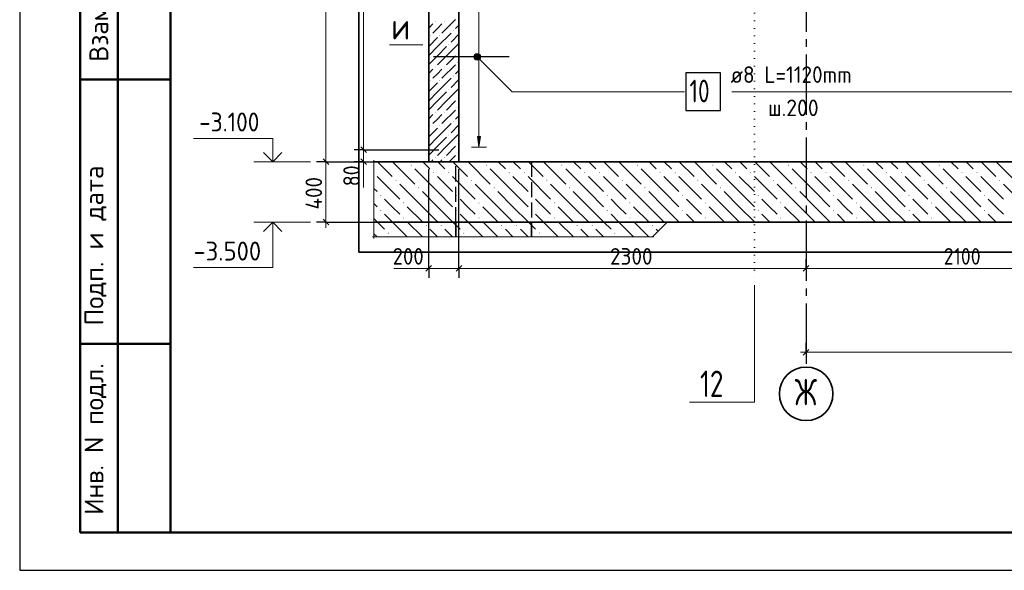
# Model space of a CAD drawing. Header units: millimetres. Extents: x 0 to 50400, y 0 to 35640.
# Tile 1 of 15: x 0 to 15657, y 0 to 8751. Entities that reach past the tile are written whole.
import ezdxf

# ---------------------------------------------------------------- set-up
doc = ezdxf.new("R2010")
doc.units = ezdxf.units.MM
for name, pattern in [('______2', [324, 240, -84]), ('______5', [1320, 960, -120, 120, -120]), ('______9', [120, 0, -120])]:
    doc.linetypes.add(name, pattern=pattern)
for name, color, linetype, lineweight in [('Standard', 7, 'Continuous', 25), ('Высотные отметки', 7, 'Continuous', 25), ('ЖБ Лента фундамента под плитной частью', 52, 'Continuous', 50), ('ЖБ Плита Фундамента верхний уровень', 7, 'Continuous', 35), ('ЖБ Стена верхний уровень', 7, 'Continuous', 35), ('Позиционная метка линия выноска', 7, 'Continuous', 13), ('Размерная линия_ общее', 7, 'Continuous', 13), ('Сечения символ', 7, 'Continuous', 25)]:
    doc.layers.add(name, color=color, linetype=linetype, lineweight=lineweight)
doc.layers.add('Оси', color=7, linetype='______5', true_color=0x656565)
doc.layers.add('Стена Хомут', color=7, linetype='______2', true_color=0xa0a0a0)
doc.layers.add('Размерная выноска', color=7, linetype='Continuous')
doc.styles.add('ISOCPEUR', font='txt')

msp = doc.modelspace()

# ---------------------------------------------------------------- hatches: boundary and pattern name
at = {"layer": 'ЖБ Лента фундамента под плитной частью', "linetype": 'Continuous', "lineweight": 18, "transparency": 33554687}
for points in [[(6455, 5479), (6463, 5487), (6471, 5479), (6463, 5471)], [(6695, 5479), (6703, 5487), (6711, 5479), (6703, 5471)], [(7655, 5479), (7663, 5487), (7671, 5479), (7663, 5471)], [(7895, 5479), (7903, 5487), (7911, 5479), (7903, 5471)], [(8855, 5479), (8863, 5487), (8871, 5479), (8863, 5471)], [(9095, 5479), (9103, 5487), (9111, 5479), (9103, 5471)], [(10055, 5479), (10063, 5487), (10071, 5479), (10063, 5471)], [(5855, 5359), (5863, 5367), (5871, 5359), (5863, 5351)], [(7055, 5359), (7063, 5367), (7071, 5359), (7063, 5351)], [(8255, 5359), (8263, 5367), (8271, 5359), (8263, 5351)], [(9455, 5359), (9463, 5367), (9471, 5359), (9463, 5351)]]:
    msp.add_hatch(color=7, dxfattribs=at).paths.add_polyline_path(points, flags=16)
at = {"layer": 'ЖБ Плита Фундамента верхний уровень', "linetype": 'Continuous', "lineweight": 18, "transparency": 33554687}
for points in [[(6215, 6439), (6223, 6447), (6231, 6439), (6223, 6431)], [(7415, 6439), (7423, 6447), (7431, 6439), (7423, 6431)], [(8615, 6439), (8623, 6447), (8631, 6439), (8623, 6431)], [(9815, 6439), (9823, 6447), (9831, 6439), (9823, 6431)], [(11015, 6439), (11023, 6447), (11031, 6439), (11023, 6431)], [(12215, 6439), (12223, 6447), (12231, 6439), (12223, 6431)], [(13415, 6439), (13423, 6447), (13431, 6439), (13423, 6431)], [(14615, 6439), (14623, 6447), (14631, 6439), (14623, 6431)], [(6575, 6319), (6583, 6327), (6591, 6319), (6583, 6311)], [(6815, 6319), (6823, 6327), (6831, 6319), (6823, 6311)], [(7775, 6319), (7783, 6327), (7791, 6319), (7783, 6311)], [(8015, 6319), (8023, 6327), (8031, 6319), (8023, 6311)], [(8975, 6319), (8983, 6327), (8991, 6319), (8983, 6311)], [(9215, 6319), (9223, 6327), (9231, 6319), (9223, 6311)], [(10175, 6319), (10183, 6327), (10191, 6319), (10183, 6311)], [(10415, 6319), (10423, 6327), (10431, 6319), (10423, 6311)], [(11375, 6319), (11383, 6327), (11391, 6319), (11383, 6311)], [(11615, 6319), (11623, 6327), (11631, 6319), (11623, 6311)], [(12575, 6319), (12583, 6327), (12591, 6319), (12583, 6311)], [(12815, 6319), (12823, 6327), (12831, 6319), (12823, 6311)], [(13775, 6319), (13783, 6327), (13791, 6319), (13783, 6311)], [(14015, 6319), (14023, 6327), (14031, 6319), (14023, 6311)], [(14975, 6319), (14983, 6327), (14991, 6319), (14983, 6311)], [(15215, 6319), (15223, 6327), (15231, 6319), (15223, 6311)], [(5975, 6199), (5983, 6207), (5991, 6199), (5983, 6191)], [(7175, 6199), (7183, 6207), (7191, 6199), (7183, 6191)], [(8375, 6199), (8383, 6207), (8391, 6199), (8383, 6191)], [(9575, 6199), (9583, 6207), (9591, 6199), (9583, 6191)], [(10775, 6199), (10783, 6207), (10791, 6199), (10783, 6191)], [(11975, 6199), (11983, 6207), (11991, 6199), (11983, 6191)], [(13175, 6199), (13183, 6207), (13191, 6199), (13183, 6191)], [(14375, 6199), (14383, 6207), (14391, 6199), (14383, 6191)], [(15575, 6199), (15583, 6207), (15591, 6199), (15583, 6191)], [(5735, 5959), (5743, 5967), (5751, 5959), (5743, 5951)], [(6335, 6079), (6343, 6087), (6351, 6079), (6343, 6071)], [(6935, 5959), (6943, 5967), (6951, 5959), (6943, 5951)], [(7535, 6079), (7543, 6087), (7551, 6079), (7543, 6071)], [(8135, 5959), (8143, 5967), (8151, 5959), (8143, 5951)], [(8735, 6079), (8743, 6087), (8751, 6079), (8743, 6071)], [(9335, 5959), (9343, 5967), (9351, 5959), (9343, 5951)], [(9935, 6079), (9943, 6087), (9951, 6079), (9943, 6071)], [(10535, 5959), (10543, 5967), (10551, 5959), (10543, 5951)], [(11135, 6079), (11143, 6087), (11151, 6079), (11143, 6071)], [(11735, 5959), (11743, 5967), (11751, 5959), (11743, 5951)], [(12335, 6079), (12343, 6087), (12351, 6079), (12343, 6071)], [(12935, 5959), (12943, 5967), (12951, 5959), (12943, 5951)], [(13535, 6079), (13543, 6087), (13551, 6079), (13543, 6071)], [(14135, 5959), (14143, 5967), (14151, 5959), (14143, 5951)], [(14735, 6079), (14743, 6087), (14751, 6079), (14743, 6071)], [(15335, 5959), (15343, 5967), (15351, 5959), (15343, 5951)], [(6095, 5839), (6103, 5847), (6111, 5839), (6103, 5831)], [(7295, 5839), (7303, 5847), (7311, 5839), (7303, 5831)], [(8495, 5839), (8503, 5847), (8511, 5839), (8503, 5831)], [(9695, 5839), (9703, 5847), (9711, 5839), (9703, 5831)], [(10895, 5839), (10903, 5847), (10911, 5839), (10903, 5831)], [(12095, 5839), (12103, 5847), (12111, 5839), (12103, 5831)], [(13295, 5839), (13303, 5847), (13311, 5839), (13303, 5831)], [(14495, 5839), (14503, 5847), (14511, 5839), (14503, 5831)], [(5735, 5719), (5743, 5727), (5751, 5719), (5743, 5711)], [(6935, 5719), (6943, 5727), (6951, 5719), (6943, 5711)], [(8135, 5719), (8143, 5727), (8151, 5719), (8143, 5711)], [(9335, 5719), (9343, 5727), (9351, 5719), (9343, 5711)], [(10535, 5719), (10543, 5727), (10551, 5719), (10543, 5711)], [(11735, 5719), (11743, 5727), (11751, 5719), (11743, 5711)], [(12935, 5719), (12943, 5727), (12951, 5719), (12943, 5711)], [(14135, 5719), (14143, 5727), (14151, 5719), (14143, 5711)], [(15335, 5719), (15343, 5727), (15351, 5719), (15343, 5711)], [(6095, 5599), (6103, 5607), (6111, 5599), (6103, 5591)], [(7295, 5599), (7303, 5607), (7311, 5599), (7303, 5591)], [(8495, 5599), (8503, 5607), (8511, 5599), (8503, 5591)], [(9695, 5599), (9703, 5607), (9711, 5599), (9703, 5591)], [(10895, 5599), (10903, 5607), (10911, 5599), (10903, 5591)], [(12095, 5599), (12103, 5607), (12111, 5599), (12103, 5591)], [(13295, 5599), (13303, 5607), (13311, 5599), (13303, 5591)], [(14495, 5599), (14503, 5607), (14511, 5599), (14503, 5591)]]:
    msp.add_hatch(color=7, dxfattribs=at).paths.add_polyline_path(points, flags=16)
at = {"layer": 'ЖБ Стена верхний уровень', "linetype": 'Continuous', "lineweight": 18, "transparency": 33554687}
for points in [[(6601, 8719), (6607, 8725), (6613, 8719), (6607, 8713)], [(6745, 8719), (6751, 8725), (6757, 8719), (6751, 8713)], [(6529, 8503), (6535, 8509), (6541, 8503), (6535, 8497)], [(6673, 8503), (6679, 8509), (6685, 8503), (6679, 8497)], [(6889, 8575), (6895, 8581), (6901, 8575), (6895, 8569)], [(6817, 8359), (6823, 8365), (6829, 8359), (6823, 8353)], [(6961, 8215), (6967, 8221), (6973, 8215), (6967, 8209)], [(6601, 7999), (6607, 8005), (6613, 7999), (6607, 7993)], [(6745, 7999), (6751, 8005), (6757, 7999), (6751, 7993)], [(6961, 8071), (6967, 8077), (6973, 8071), (6967, 8065)], [(6889, 7855), (6895, 7861), (6901, 7855), (6895, 7849)], [(6529, 7783), (6535, 7789), (6541, 7783), (6535, 7777)], [(6673, 7783), (6679, 7789), (6685, 7783), (6679, 7777)], [(6817, 7639), (6823, 7645), (6829, 7639), (6823, 7633)], [(6961, 7495), (6967, 7501), (6973, 7495), (6967, 7489)], [(6601, 7279), (6607, 7285), (6613, 7279), (6607, 7273)], [(6745, 7279), (6751, 7285), (6757, 7279), (6751, 7273)], [(6961, 7351), (6967, 7357), (6973, 7351), (6967, 7345)], [(6529, 7063), (6535, 7069), (6541, 7063), (6535, 7057)], [(6673, 7063), (6679, 7069), (6685, 7063), (6679, 7057)], [(6889, 7135), (6895, 7141), (6901, 7135), (6895, 7129)], [(6817, 6919), (6823, 6925), (6829, 6919), (6823, 6913)], [(6961, 6775), (6967, 6781), (6973, 6775), (6967, 6769)], [(6961, 6631), (6967, 6637), (6973, 6631), (6967, 6625)], [(6601, 6559), (6607, 6565), (6613, 6559), (6607, 6553)], [(6745, 6559), (6751, 6565), (6757, 6559), (6751, 6553)]]:
    msp.add_hatch(color=7, dxfattribs=at).paths.add_polyline_path(points, flags=16)
at = {"layer": 'Позиционная метка линия выноска', "linetype": 'Continuous', "lineweight": 13, "transparency": 33554687}
for points in [[(7225, 8174), (7263, 8213), (7239, 8199)], [(7263, 8213), (7225, 8174), (7225, 8147)], [(7263, 8213), (7225, 8147), (7291, 8213)], [(7291, 8213), (7225, 8147), (7239, 8122)], [(7291, 8213), (7239, 8122), (7315, 8199)], [(7315, 8199), (7239, 8122), (7263, 8109)], [(7315, 8199), (7263, 8109), (7329, 8174)], [(7329, 8174), (7263, 8109), (7291, 8109)], [(7329, 8174), (7291, 8109), (7329, 8147)], [(7329, 8147), (7291, 8109), (7315, 8122)]]:
    msp.add_hatch(color=7, dxfattribs=at).paths.add_polyline_path(points)
at = {"layer": 'Стена Хомут', "linetype": 'Continuous', "lineweight": 13, "transparency": 33554687}
msp.add_hatch(color=7, dxfattribs=at).paths.add_polyline_path([(7326, 6893), (7302, 6725), (7278, 6893)], flags=16)

# ---------------------------------------------------------------- linework, layer by layer
at = {"layer": 'Standard', "color": 7, "linetype": 'Continuous', "lineweight": 25, "transparency": 33554687}
for p, q in [((2400, 35040), (2400, 1270)), ((5424, 6730), (5514, 6640)), ((5424, 6538), (5514, 6448)), ((6549, 4842), (6459, 4752)), ((7029, 4842), (6939, 4752)), ((12549, 4842), (12459, 4752)), ((12459, 3420), (12549, 3510))]:
    msp.add_line(p, q, dxfattribs=at)
at = {"layer": 'Standard', "color": 7, "linetype": 'Continuous', "lineweight": 13, "transparency": 33554687}
for p, q in [((5469, 12925), (5469, 6685)), ((5469, 6685), (5469, 6493)), ((5469, 6493), (5469, 6403)), ((6504, 4797), (6414, 4797)), ((6984, 4797), (6504, 4797)), ((12504, 4797), (6984, 4797)), ((17544, 4797), (12504, 4797)), ((12504, 3465), (12414, 3465)), ((12504, 3465), (22104, 3465))]:
    msp.add_line(p, q, dxfattribs=at)
at = {"layer": 'Standard', "color": 7, "linetype": 'Continuous', "lineweight": 50, "transparency": 33554687}
for p, q in [((960, 600), (960, 10800)), ((960, 600), (960, 10800)), ((1560, 600), (1560, 10800)), ((960, 7800), (2400, 7800)), ((960, 3600), (2400, 3600)), ((2400, 600), (960, 600))]:
    msp.add_line(p, q, dxfattribs=at)
at = {"layer": 'Standard', "color": 7, "linetype": 'Continuous', "lineweight": -3, "transparency": 33554687}
for p, q in [((5469, 6685), (5319, 6685)), ((5469, 6685), (5619, 6685)), ((5469, 6685), (6664, 6685)), ((5469, 6493), (5319, 6493)), ((5469, 6493), (5619, 6493)), ((5469, 6493), (6248, 6493)), ((6504, 4797), (6504, 4947)), ((6984, 4797), (6984, 4947)), ((12504, 4797), (12504, 4947)), ((6504, 4797), (6504, 4647)), ((6984, 4797), (6984, 4647)), ((12504, 4797), (12504, 4647)), ((12504, 4797), (12504, 4797)), ((12504, 3465), (12504, 3615)), ((12504, 3465), (12504, 3315))]:
    msp.add_line(p, q, dxfattribs=at)
at = {"layer": 'Standard', "color": 7, "linetype": 'Continuous', "lineweight": 25, "transparency": 33554687}
msp.add_lwpolyline([(0, 0), (50400, 0), (50400, 35640), (0, 35640), (0, 0)], close=True, dxfattribs=at)
at = {"layer": 'Standard', "color": 7, "linetype": 'Continuous', "lineweight": 50, "transparency": 33554687}
msp.add_lwpolyline([(2400, 35040), (49800, 35040), (49800, 600), (2400, 600), (2400, 35040)], close=True, dxfattribs=at)
at = {"layer": 'Standard', "color": 254, "linetype": 'Continuous', "lineweight": 35, "true_color": 0xc4c4ff, "transparency": 33554687}
msp.add_lwpolyline([(5392, 5058), (23896, 5058), (23896, 15040), (5392, 15040), (5392, 5058)], dxfattribs=at)
at = {"layer": 'Standard', "color": 7, "linetype": 'Continuous', "lineweight": -3, "transparency": 33554687}
for points in [[(6504, 4797), (6504, 4817), (6504, 4817), (6504, 6373)], [(6984, 4797), (6984, 4817), (6984, 4817), (6984, 6373)]]:
    msp.add_lwpolyline(points, dxfattribs=at)
at = {"layer": 'Высотные отметки', "color": 7, "linetype": 'Continuous', "lineweight": 35, "transparency": 33554687}
for p, q in [((4023, 6493), (3877, 6638)), ((4023, 6493), (3877, 6638)), ((4023, 6493), (4168, 6638)), ((4023, 6493), (4168, 6638)), ((4023, 5533), (3877, 5387)), ((4023, 5533), (3877, 5387)), ((4023, 5533), (4168, 5387)), ((4023, 5533), (4168, 5387))]:
    msp.add_line(p, q, dxfattribs=at)
at = {"layer": 'Высотные отметки', "color": 7, "linetype": 'Continuous', "lineweight": 13, "transparency": 33554687}
for p, q in [((4623, 6493), (3723, 6493)), ((4623, 6493), (3723, 6493)), ((4623, 5533), (3723, 5533)), ((4623, 5533), (3723, 5533))]:
    msp.add_line(p, q, dxfattribs=at)
for points in [[(4023, 6493), (4023, 6865), (2763, 6865)], [(4023, 6493), (4023, 6865), (2763, 6865)], [(4023, 5533), (4023, 4813), (2763, 4813)], [(4023, 5533), (4023, 4813), (2763, 4813)]]:
    msp.add_lwpolyline(points, dxfattribs=at)
at = {"layer": 'ЖБ Лента фундамента под плитной частью', "color": 7, "linetype": 'Continuous', "lineweight": 35, "transparency": 33554687}
for p, q in [((6143, 5533), (5632, 5533)), ((8928, 5533), (6143, 5533)), ((10296, 5533), (8928, 5533)), ((10061, 5298), (10296, 5533))]:
    msp.add_line(p, q, dxfattribs=at)
at = {"layer": 'ЖБ Лента фундамента под плитной частью', "color": 252, "linetype": 'Continuous', "lineweight": 18, "true_color": 0x8f8f8f, "transparency": 33554687}
for p, q in [((5689, 5533), (5803, 5419)), ((5929, 5533), (6143, 5318)), ((6169, 5533), (6404, 5298)), ((6889, 5533), (7003, 5419)), ((7129, 5533), (7363, 5299)), ((7369, 5533), (7604, 5298)), ((8089, 5533), (8203, 5419)), ((8329, 5533), (8563, 5299)), ((8569, 5533), (8804, 5298)), ((9289, 5533), (9403, 5419)), ((9529, 5533), (9763, 5299)), ((9769, 5533), (10004, 5298)), ((5632, 5350), (5684, 5298)), ((6643, 5299), (6523, 5419)), ((6763, 5419), (6884, 5298)), ((7843, 5299), (7723, 5419)), ((7963, 5419), (8084, 5298)), ((8928, 5414), (8923, 5419)), ((9043, 5299), (8928, 5414)), ((9163, 5419), (9284, 5298)), ((10152, 5389), (10123, 5419)), ((5923, 5299), (5924, 5298)), ((6143, 5318), (6163, 5299)), ((6644, 5298), (6643, 5299)), ((7123, 5299), (7124, 5298)), ((7844, 5298), (7843, 5299)), ((8323, 5299), (8324, 5298)), ((9044, 5298), (9043, 5299)), ((9523, 5299), (9524, 5298))]:
    msp.add_line(p, q, dxfattribs=at)
at = {"layer": 'ЖБ Лента фундамента под плитной частью', "color": 253, "linetype": '______2', "lineweight": -3, "true_color": 0xababab, "transparency": 33554687}
for p, q in [((6936, 5533), (6936, 5298)), ((6936, 5298), (6936, 5533)), ((8136, 5298), (8136, 5533)), ((8136, 5533), (8136, 5298))]:
    msp.add_line(p, q, dxfattribs=at)
at = {"layer": 'ЖБ Плита Фундамента верхний уровень', "color": 7, "linetype": 'Continuous', "lineweight": 35, "transparency": 33554687}
for p, q in [((6504, 6493), (5632, 6493)), ((6984, 6493), (6504, 6493)), ((22104, 6493), (6984, 6493)), ((5632, 5533), (6143, 5533)), ((6143, 5533), (10296, 5533)), ((10296, 5533), (23424, 5533))]:
    msp.add_line(p, q, dxfattribs=at)
at = {"layer": 'ЖБ Плита Фундамента верхний уровень', "color": 252, "linetype": 'Continuous', "lineweight": 18, "true_color": 0x8f8f8f, "transparency": 33554687}
for p, q in [((5689, 6493), (5923, 6259)), ((5929, 6493), (6283, 6139)), ((6409, 6493), (6523, 6379)), ((6763, 6379), (6649, 6493)), ((6889, 6493), (7123, 6259)), ((7129, 6493), (7483, 6139)), ((7609, 6493), (7723, 6379)), ((7963, 6379), (7849, 6493)), ((8089, 6493), (8323, 6259)), ((8329, 6493), (8683, 6139)), ((8809, 6493), (8923, 6379)), ((9163, 6379), (9049, 6493)), ((9289, 6493), (9523, 6259)), ((9529, 6493), (9883, 6139)), ((10009, 6493), (10123, 6379)), ((10363, 6379), (10249, 6493)), ((10489, 6493), (10723, 6259)), ((10729, 6493), (11083, 6139)), ((11209, 6493), (11323, 6379)), ((11563, 6379), (11449, 6493)), ((11689, 6493), (11923, 6259)), ((11929, 6493), (12283, 6139)), ((12409, 6493), (12523, 6379)), ((12763, 6379), (12649, 6493)), ((12889, 6493), (13123, 6259)), ((13129, 6493), (13483, 6139)), ((13609, 6493), (13723, 6379)), ((13963, 6379), (13849, 6493)), ((14089, 6493), (14323, 6259)), ((14329, 6493), (14683, 6139)), ((14809, 6493), (14923, 6379)), ((15163, 6379), (15049, 6493)), ((15289, 6493), (15523, 6259)), ((15529, 6493), (15883, 6139)), ((6643, 6019), (6283, 6379)), ((7843, 6019), (7483, 6379)), ((9043, 6019), (8683, 6379)), ((10243, 6019), (9883, 6379)), ((11443, 6019), (11083, 6379)), ((12643, 6019), (12283, 6379)), ((13843, 6019), (13483, 6379)), ((15043, 6019), (14683, 6379)), ((5683, 6259), (6043, 5899)), ((6403, 5779), (6043, 6139)), ((6643, 6259), (6883, 6019)), ((6883, 6259), (7243, 5899)), ((7603, 5779), (7243, 6139)), ((7843, 6259), (8083, 6019)), ((8083, 6259), (8443, 5899)), ((8803, 5779), (8443, 6139)), ((9043, 6259), (9283, 6019)), ((9283, 6259), (9643, 5899)), ((10003, 5779), (9643, 6139)), ((10243, 6259), (10483, 6019)), ((10483, 6259), (10843, 5899)), ((11203, 5779), (10843, 6139)), ((11443, 6259), (11683, 6019)), ((11683, 6259), (12043, 5899)), ((12403, 5779), (12043, 6139)), ((12643, 6259), (12883, 6019)), ((12883, 6259), (13243, 5899)), ((13603, 5779), (13243, 6139)), ((13843, 6259), (14083, 6019)), ((14083, 6259), (14443, 5899)), ((14803, 5779), (14443, 6139)), ((15043, 6259), (15283, 6019)), ((15283, 6259), (15643, 5899)), ((16003, 5779), (15643, 6139)), ((5632, 6070), (5683, 6019)), ((6403, 6019), (6643, 5779)), ((6643, 6019), (6883, 5779)), ((7603, 6019), (7843, 5779)), ((7843, 6019), (8083, 5779)), ((8803, 6019), (9043, 5779)), ((9043, 6019), (9283, 5779)), ((10003, 6019), (10243, 5779)), ((10243, 6019), (10483, 5779)), ((11203, 6019), (11443, 5779)), ((11443, 6019), (11683, 5779)), ((12403, 6019), (12643, 5779)), ((12643, 6019), (12883, 5779)), ((13603, 6019), (13843, 5779)), ((13843, 6019), (14083, 5779)), ((14803, 6019), (15043, 5779)), ((15043, 6019), (15283, 5779)), ((5632, 5830), (5683, 5779)), ((5923, 5779), (5803, 5899)), ((7123, 5779), (7003, 5899)), ((8323, 5779), (8203, 5899)), ((9523, 5779), (9403, 5899)), ((10723, 5779), (10603, 5899)), ((11923, 5779), (11803, 5899)), ((13123, 5779), (13003, 5899)), ((14323, 5779), (14203, 5899)), ((15523, 5779), (15403, 5899)), ((5803, 5659), (5929, 5533)), ((6043, 5659), (5923, 5779)), ((6163, 5779), (6403, 5539)), ((6403, 5779), (6643, 5539)), ((6643, 5779), (6889, 5533)), ((7003, 5659), (7129, 5533)), ((7243, 5659), (7123, 5779)), ((7363, 5779), (7603, 5539)), ((7603, 5779), (7843, 5539)), ((7843, 5779), (8089, 5533)), ((8203, 5659), (8329, 5533)), ((8443, 5659), (8323, 5779)), ((8563, 5779), (8803, 5539)), ((8803, 5779), (9043, 5539)), ((9043, 5779), (9289, 5533)), ((9403, 5659), (9529, 5533)), ((9643, 5659), (9523, 5779)), ((9763, 5779), (10003, 5539)), ((10003, 5779), (10243, 5539)), ((10243, 5779), (10489, 5533)), ((10603, 5659), (10729, 5533)), ((10843, 5659), (10723, 5779)), ((10963, 5779), (11203, 5539)), ((11203, 5779), (11443, 5539)), ((11443, 5779), (11689, 5533)), ((11803, 5659), (11929, 5533)), ((12043, 5659), (11923, 5779)), ((12163, 5779), (12403, 5539)), ((12403, 5779), (12643, 5539)), ((12643, 5779), (12889, 5533)), ((13003, 5659), (13129, 5533)), ((13243, 5659), (13123, 5779)), ((13363, 5779), (13603, 5539)), ((13603, 5779), (13843, 5539)), ((13843, 5779), (14089, 5533)), ((14203, 5659), (14329, 5533)), ((14443, 5659), (14323, 5779)), ((14563, 5779), (14803, 5539)), ((14803, 5779), (15043, 5539)), ((15043, 5779), (15289, 5533)), ((15403, 5659), (15529, 5533)), ((15643, 5659), (15523, 5779)), ((5632, 5590), (5689, 5533)), ((6163, 5539), (6169, 5533)), ((7363, 5539), (7369, 5533)), ((8563, 5539), (8569, 5533)), ((9763, 5539), (9769, 5533)), ((10963, 5539), (10969, 5533)), ((12163, 5539), (12169, 5533)), ((13363, 5539), (13369, 5533)), ((14563, 5539), (14569, 5533))]:
    msp.add_line(p, q, dxfattribs=at)
at = {"layer": 'ЖБ Плита Фундамента верхний уровень', "color": 253, "linetype": '______2', "lineweight": -3, "true_color": 0xababab, "transparency": 33554687}
for p, q in [((6936, 5533), (6936, 6493)), ((8136, 6493), (8136, 5533))]:
    msp.add_line(p, q, dxfattribs=at)
at = {"layer": 'ЖБ Стена верхний уровень', "color": 7, "linetype": 'Continuous', "lineweight": 35, "transparency": 33554687}
for p, q in [((6504, 13069), (6504, 6493)), ((6984, 6493), (6984, 13069)), ((6504, 6493), (6984, 6493))]:
    msp.add_line(p, q, dxfattribs=at)
at = {"layer": 'ЖБ Стена верхний уровень', "color": 251, "linetype": 'Continuous', "lineweight": 18, "true_color": 0x494949, "transparency": 33554687}
for p, q in [((6571, 8683), (6504, 8615)), ((6643, 8611), (6715, 8683)), ((6931, 8755), (6715, 8539)), ((6984, 8663), (6931, 8611)), ((6643, 8467), (6504, 8327)), ((6571, 8539), (6643, 8611)), ((6643, 8323), (6859, 8539)), ((6984, 8519), (6859, 8395)), ((6643, 8323), (6504, 8183)), ((6787, 8323), (6643, 8179)), ((6787, 8179), (6984, 8375)), ((6643, 8179), (6504, 8039)), ((6787, 8179), (6643, 8035)), ((6931, 8179), (6787, 8035)), ((6931, 8035), (6715, 7819)), ((6571, 7963), (6504, 7895)), ((6571, 7819), (6643, 7891)), ((6643, 7891), (6715, 7963)), ((6984, 7943), (6931, 7891)), ((6643, 7747), (6504, 7607)), ((6643, 7603), (6859, 7819)), ((6984, 7799), (6859, 7675)), ((6643, 7603), (6504, 7463)), ((6787, 7603), (6643, 7459)), ((6787, 7459), (6984, 7655)), ((6643, 7459), (6504, 7319)), ((6787, 7459), (6643, 7315)), ((6931, 7459), (6787, 7315)), ((6571, 7243), (6504, 7175)), ((6643, 7171), (6715, 7243)), ((6931, 7315), (6715, 7099)), ((6984, 7223), (6931, 7171)), ((6571, 7099), (6643, 7171)), ((6643, 6883), (6859, 7099)), ((6984, 7079), (6859, 6955)), ((6643, 7027), (6504, 6887)), ((6787, 6739), (6984, 6935)), ((6643, 6883), (6504, 6743)), ((6643, 6739), (6504, 6599)), ((6787, 6883), (6643, 6739)), ((6787, 6739), (6643, 6595)), ((6931, 6739), (6787, 6595)), ((6931, 6595), (6829, 6493)), ((6571, 6523), (6541, 6493)), ((6685, 6493), (6715, 6523)), ((6984, 6503), (6973, 6493))]:
    msp.add_line(p, q, dxfattribs=at)
at = {"layer": 'ЖБ Стена верхний уровень', "color": 253, "linetype": '______2', "lineweight": -3, "true_color": 0xababab, "transparency": 33554687}
msp.add_line((4938, 6493), (5733, 6493), dxfattribs=at)
at = {"layer": 'Оси', "color": 8, "linetype": '______5', "lineweight": -3, "transparency": 33554687}
msp.add_line((12504, 14800), (12504, 3258), dxfattribs=at)
at = {"layer": 'Оси', "color": 7, "linetype": 'Continuous', "lineweight": 35, "transparency": 33554687}
msp.add_circle((12506, 2805), 426, dxfattribs=at)
at = {"layer": 'Позиционная метка линия выноска', "color": 7, "linetype": 'Continuous', "lineweight": 13, "transparency": 33554687}
for p, q in [((5882, 8353), (6410, 8353)), ((7239, 8199), (7239, 8199)), ((7315, 8199), (7315, 8199)), ((7239, 8122), (7239, 8122)), ((7315, 8122), (7315, 8122))]:
    msp.add_line(p, q, dxfattribs=at)
for points in [[(17009, 8641), (16196, 7605), (11324, 7605)], [(7277, 8161), (7832, 7605), (10571, 7605)]]:
    msp.add_lwpolyline(points, dxfattribs=at)
msp.add_circle((7277, 8161), 54, dxfattribs=at)
at = {"layer": 'Размерная выноска', "color": 251, "linetype": 'Continuous', "lineweight": 13, "true_color": 0x656565, "transparency": 33554687}
msp.add_line((5469, 6493), (5469, 6085), dxfattribs=at)
at = {"layer": 'Размерная выноска', "color": 7, "linetype": 'Continuous', "lineweight": 13, "transparency": 33554687}
for p, q in [((5632, 6517), (5632, 5509)), ((5632, 5557), (5632, 5274)), ((5608, 5298), (6167, 5298)), ((6119, 5298), (8952, 5298)), ((8904, 5298), (10085, 5298)), ((6504, 4797), (5951, 4797))]:
    msp.add_line(p, q, dxfattribs=at)
at = {"layer": 'Размерная линия_ общее', "color": 7, "linetype": 'Continuous', "lineweight": 13, "transparency": 33554687}
for p, q in [((4869, 13069), (4869, 6493)), ((4869, 6493), (4869, 5533)), ((4869, 5533), (4869, 5443))]:
    msp.add_line(p, q, dxfattribs=at)
at = {"layer": 'Размерная линия_ общее', "color": 7, "linetype": 'Continuous', "lineweight": -3, "transparency": 33554687}
for p, q in [((4869, 6493), (4719, 6493)), ((4869, 6493), (5019, 6493)), ((4869, 6493), (5901, 6493)), ((4869, 5533), (4719, 5533)), ((4869, 5533), (5019, 5533)), ((4869, 5533), (5901, 5533))]:
    msp.add_line(p, q, dxfattribs=at)
at = {"layer": 'Размерная линия_ общее', "color": 7, "linetype": 'Continuous', "lineweight": 25, "transparency": 33554687}
for p, q in [((4824, 6538), (4914, 6448)), ((4824, 5578), (4914, 5488))]:
    msp.add_line(p, q, dxfattribs=at)
at = {"layer": 'Сечения символ', "color": 7, "linetype": '______9', "lineweight": 13, "transparency": 33554687}
msp.add_line((11685, 13537), (11685, 4532), dxfattribs=at)
at = {"layer": 'Сечения символ', "color": 7, "linetype": 'Continuous', "lineweight": 13, "transparency": 33554687}
msp.add_lwpolyline([(11685, 4532), (11685, 2672), (10651, 2672)], dxfattribs=at)
at = {"layer": 'Стена Хомут', "color": 251, "linetype": 'Continuous', "lineweight": 13, "true_color": 0x494949, "transparency": 33554687}
for p, q in [((7302, 6893), (7302, 12797)), ((7302, 6725), (7278, 6893)), ((7278, 6893), (7326, 6893)), ((7326, 6893), (7302, 6725)), ((7302, 6725), (7182, 6725)), ((7302, 6725), (7422, 6725)), ((7302, 6725), (7302, 6725))]:
    msp.add_line(p, q, dxfattribs=at)
at = {"layer": 'Стена Хомут', "color": 36, "linetype": 'Continuous', "lineweight": 25, "true_color": 0x6e3c1e, "transparency": 33554687}
msp.add_line((6579, 8165), (7783, 8165), dxfattribs=at)
at = {"layer": 'Стена Хомут', "color": 7, "linetype": 'Continuous', "lineweight": 25, "transparency": 33554687}
msp.add_lwpolyline([(10591, 7305), (11143, 7305), (11143, 7905), (10591, 7905), (10591, 7305)], dxfattribs=at)

# ---------------------------------------------------------------- texts
at = {"layer": 'Standard', "color": 7, "linetype": 'Continuous', "lineweight": 50, "transparency": 33554687, "char_height": 300, "attachment_point": 7, "rotation": 90, "style": 'ISOCPEUR'}
for s, insert, width in [('\\A1;{\\fISOCPEUR|i0|b0;\\H300.000000;\\W1.000000;\\C7;Взам. инв.N}\\P', (1408, 8083), 2290.92), ('\\A1;{\\fISOCPEUR|i0|b0;\\H300.000000;\\W1.000000;\\C7;Подп. и дата}\\P', (1379, 3891), 2636.47), ('\\A1;{\\fISOCPEUR|i0|b0;\\H300.000000;\\W1.000000;\\C7;Инв. N подл.}\\P', (1379, 881), 2426.15)]:
    msp.add_mtext(s, dxfattribs=dict(at, insert=insert, width=width))
at = {"layer": 'Standard', "color": 7, "linetype": 'Continuous', "lineweight": 25, "transparency": 33554687, "insert": (5409, 6104), "char_height": 264, "width": 484.71, "attachment_point": 7, "rotation": 90, "style": 'ISOCPEUR'}
msp.add_mtext('\\W0.87;80', dxfattribs=at)
at = {"layer": 'Standard', "color": 7, "linetype": 'Continuous', "lineweight": 25, "transparency": 33554687, "char_height": 264, "attachment_point": 7, "style": 'ISOCPEUR'}
for s, insert, width in [('\\W0.91;200', (5931, 4857), 674.38), ('\\W0.93;2300', (9387, 4857), 861.7), ('\\W0.87;2100', (14694, 4857), 800.28)]:
    msp.add_mtext(s, dxfattribs=dict(at, insert=insert, width=width))
at = {"layer": 'Высотные отметки', "color": 7, "linetype": 'Continuous', "lineweight": 25, "transparency": 33554687, "char_height": 300, "attachment_point": 7, "style": 'ISOCPEUR'}
for s, insert, width in [('\\W0.90;-3.100', (2853, 6975), 1214.12), ('\\W0.95;-3.500', (2763, 4923), 1281.44)]:
    msp.add_mtext(s, dxfattribs=dict(at, insert=insert, width=width))
at = {"layer": 'Оси', "color": 7, "linetype": 'Continuous', "lineweight": 35, "transparency": 33554687, "insert": (12323, 2622), "char_height": 420, "width": 520.62, "attachment_point": 7, "style": 'ISOCPEUR'}
msp.add_mtext('\\W0.73;Ж', dxfattribs=at)
at = {"layer": 'Размерная линия_ общее', "color": 7, "linetype": 'Continuous', "lineweight": 25, "transparency": 33554687, "insert": (4809, 5735), "char_height": 264, "width": 701.33, "attachment_point": 7, "rotation": 90, "style": 'ISOCPEUR'}
msp.add_mtext('\\W0.92;400', dxfattribs=at)
at = {"layer": 'Сечения символ', "color": 7, "linetype": 'Continuous', "lineweight": 35, "transparency": 33554687, "char_height": 420, "attachment_point": 7, "style": 'ISOCPEUR'}
for s, insert, width in [('\\W0.78;и', (5912, 8435), 456.96), ('\\W0.75;12', (10818, 2754), 661.18)]:
    msp.add_mtext(s, dxfattribs=dict(at, insert=insert, width=width))
at = {"layer": 'Стена Хомут', "color": 7, "linetype": 'Continuous', "lineweight": 13, "transparency": 33554687, "attachment_point": 7, "style": 'ISOCPEUR'}
for s, insert, char_height, width in [('\\W0.93;ø8 L=1120mm ', (11305, 7746), 264, 2339.98), ('\\W0.75;10', (10651, 7437), 360, 566.74), ('\\W0.95;ш.200 ', (11899, 7218), 264, 1154.56)]:
    msp.add_mtext(s, dxfattribs=dict(at, insert=insert, char_height=char_height, width=width))

doc.saveas('drawing.dxf')
